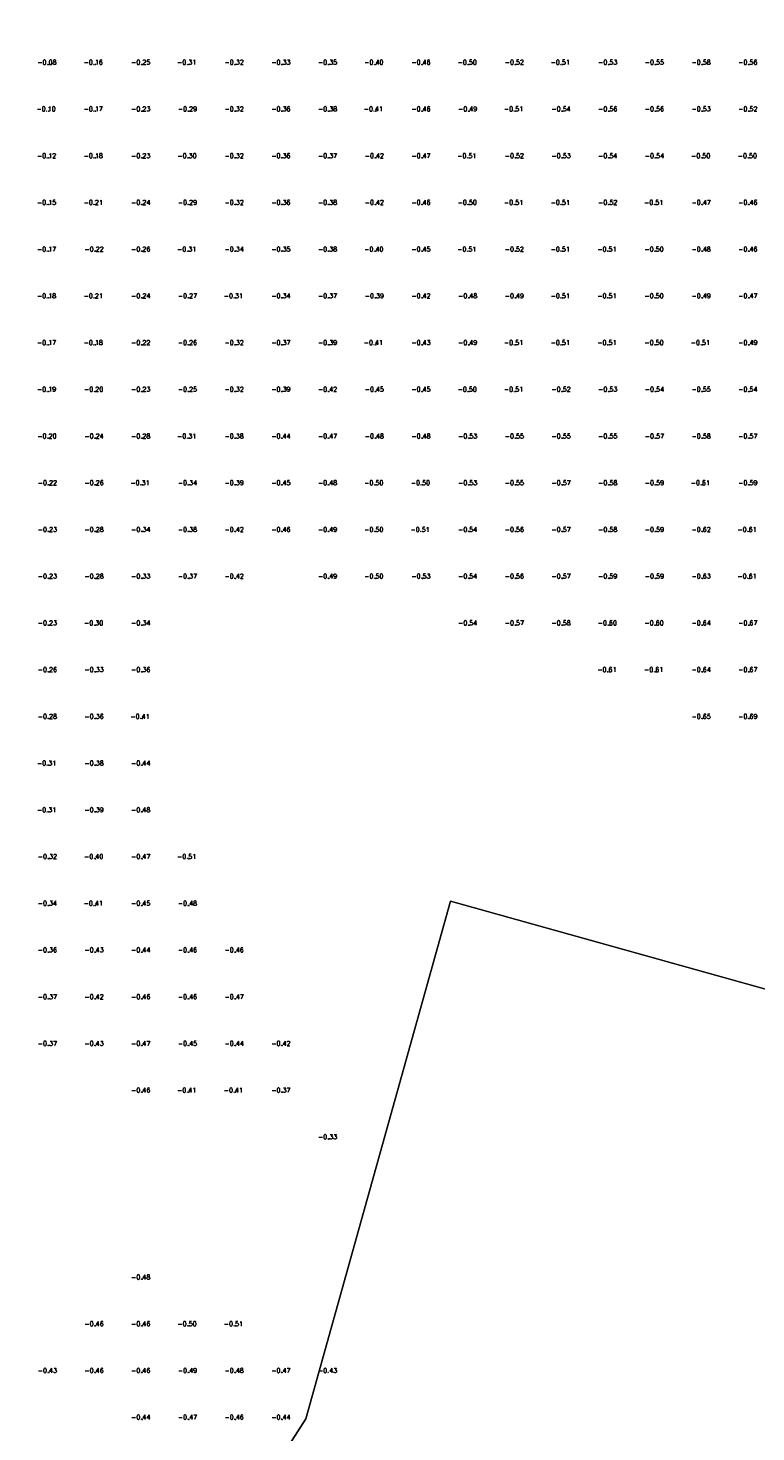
# Model space of a CAD drawing. Header units: metres. Extents: x 102665 to 103901, y 415762 to 419767.
# Tile 60 of 93: x 103317 to 103395, y 418921 to 419072. Entities that reach past the tile are written whole.
import ezdxf
from ezdxf.enums import TextEntityAlignment as Align

# ---------------------------------------------------------------- set-up
doc = ezdxf.new("R2010")
doc.units = ezdxf.units.M
doc.header["$MEASUREMENT"] = 0
for name, color, linetype, lineweight in [('DTM-Hoogtecijfer', 7, 'Continuous', 0), ('DTM-Meetpunt', 40, 'Continuous', 0), ('DTM_23-02-2012_luchtfoto drone', 40, 'Continuous', 0), ('DTM_27-12-2009_terrestrisch', 97, 'Continuous', 0)]:
    doc.layers.add(name, color=color, linetype=linetype, lineweight=lineweight)
doc.styles.get("Standard").update_dxf_attribs({"font": 'txt.shx'})

msp = doc.modelspace()

# ---------------------------------------------------------------- linework, layer by layer
at = {"layer": 'DTM-Meetpunt'}
for p in [(103319.4, 419067.75, -0.08), (103324.4, 419067.75, -0.16), (103329.4, 419067.75, -0.25), (103334.4, 419067.75, -0.31), (103339.4, 419067.75, -0.32), (103344.4, 419067.75, -0.33), (103349.4, 419067.75, -0.35), (103354.4, 419067.75, -0.4), (103359.4, 419067.75, -0.46), (103364.4, 419067.75, -0.5), (103369.4, 419067.75, -0.52), (103374.4, 419067.75, -0.51), (103379.4, 419067.75, -0.53), (103384.4, 419067.75, -0.55), (103389.4, 419067.75, -0.58), (103394.4, 419067.75, -0.56), (103319.4, 419062.75, -0.1), (103324.4, 419062.75, -0.17), (103329.4, 419062.75, -0.23), (103334.4, 419062.75, -0.29), (103339.4, 419062.75, -0.32), (103344.4, 419062.75, -0.36), (103349.4, 419062.75, -0.38), (103354.4, 419062.75, -0.41), (103359.4, 419062.75, -0.46), (103364.4, 419062.75, -0.49), (103369.4, 419062.75, -0.51), (103374.4, 419062.75, -0.54), (103379.4, 419062.75, -0.56), (103384.4, 419062.75, -0.56), (103389.4, 419062.75, -0.53), (103394.4, 419062.75, -0.52), (103319.4, 419057.75, -0.12), (103324.4, 419057.75, -0.18), (103329.4, 419057.75, -0.23), (103334.4, 419057.75, -0.3), (103339.4, 419057.75, -0.32), (103344.4, 419057.75, -0.36), (103349.4, 419057.75, -0.37), (103354.4, 419057.75, -0.42), (103359.4, 419057.75, -0.47), (103364.4, 419057.75, -0.51), (103369.4, 419057.75, -0.52), (103374.4, 419057.75, -0.53), (103379.4, 419057.75, -0.54), (103384.4, 419057.75, -0.54), (103389.4, 419057.75, -0.5), (103394.4, 419057.75, -0.5), (103319.4, 419052.75, -0.15), (103324.4, 419052.75, -0.21), (103329.4, 419052.75, -0.24), (103334.4, 419052.75, -0.29), (103339.4, 419052.75, -0.32), (103344.4, 419052.75, -0.36), (103349.4, 419052.75, -0.38), (103354.4, 419052.75, -0.42), (103359.4, 419052.75, -0.46), (103364.4, 419052.75, -0.5), (103369.4, 419052.75, -0.51), (103374.4, 419052.75, -0.51), (103379.4, 419052.75, -0.52), (103384.4, 419052.75, -0.51), (103389.4, 419052.75, -0.47), (103394.4, 419052.75, -0.46), (103319.4, 419047.75, -0.17), (103324.4, 419047.75, -0.22), (103329.4, 419047.75, -0.26), (103334.4, 419047.75, -0.31), (103339.4, 419047.75, -0.34), (103344.4, 419047.75, -0.35), (103349.4, 419047.75, -0.38), (103354.4, 419047.75, -0.4), (103359.4, 419047.75, -0.45), (103364.4, 419047.75, -0.51), (103369.4, 419047.75, -0.52), (103374.4, 419047.75, -0.51), (103379.4, 419047.75, -0.51), (103384.4, 419047.75, -0.5), (103389.4, 419047.75, -0.48), (103394.4, 419047.75, -0.46), (103319.4, 419042.75, -0.18), (103324.4, 419042.75, -0.21), (103329.4, 419042.75, -0.24), (103334.4, 419042.75, -0.27), (103339.4, 419042.75, -0.31), (103344.4, 419042.75, -0.34), (103349.4, 419042.75, -0.37), (103354.4, 419042.75, -0.39), (103359.4, 419042.75, -0.42), (103364.4, 419042.75, -0.48), (103369.4, 419042.75, -0.49), (103374.4, 419042.75, -0.51), (103379.4, 419042.75, -0.51), (103384.4, 419042.75, -0.5), (103389.4, 419042.75, -0.49), (103394.4, 419042.75, -0.47), (103319.4, 419037.75, -0.17), (103324.4, 419037.75, -0.18), (103329.4, 419037.75, -0.22), (103334.4, 419037.75, -0.26), (103339.4, 419037.75, -0.32), (103344.4, 419037.75, -0.37), (103349.4, 419037.75, -0.39), (103354.4, 419037.75, -0.41), (103359.4, 419037.75, -0.43), (103364.4, 419037.75, -0.49), (103369.4, 419037.75, -0.51), (103374.4, 419037.75, -0.51), (103379.4, 419037.75, -0.51), (103384.4, 419037.75, -0.5), (103389.4, 419037.75, -0.51), (103394.4, 419037.75, -0.49), (103319.4, 419032.75, -0.19), (103324.4, 419032.75, -0.2), (103329.4, 419032.75, -0.23), (103334.4, 419032.75, -0.25), (103339.4, 419032.75, -0.32), (103344.4, 419032.75, -0.39), (103349.4, 419032.75, -0.42), (103354.4, 419032.75, -0.45), (103359.4, 419032.75, -0.45), (103364.4, 419032.75, -0.5), (103369.4, 419032.75, -0.51), (103374.4, 419032.75, -0.52), (103379.4, 419032.75, -0.53), (103384.4, 419032.75, -0.54), (103389.4, 419032.75, -0.55), (103394.4, 419032.75, -0.54), (103319.4, 419027.75, -0.2), (103324.4, 419027.75, -0.24), (103329.4, 419027.75, -0.28), (103334.4, 419027.75, -0.31), (103339.4, 419027.75, -0.38), (103344.4, 419027.75, -0.44), (103349.4, 419027.75, -0.47), (103354.4, 419027.75, -0.48), (103359.4, 419027.75, -0.48), (103364.4, 419027.75, -0.53), (103369.4, 419027.75, -0.55), (103374.4, 419027.75, -0.55), (103379.4, 419027.75, -0.55), (103384.4, 419027.75, -0.57), (103389.4, 419027.75, -0.58), (103394.4, 419027.75, -0.57), (103319.4, 419022.75, -0.22), (103324.4, 419022.75, -0.26), (103329.4, 419022.75, -0.31), (103334.4, 419022.75, -0.34), (103339.4, 419022.75, -0.39), (103344.4, 419022.75, -0.45), (103349.4, 419022.75, -0.48), (103354.4, 419022.75, -0.5), (103359.4, 419022.75, -0.5), (103364.4, 419022.75, -0.53), (103369.4, 419022.75, -0.55), (103374.4, 419022.75, -0.57), (103379.4, 419022.75, -0.58), (103384.4, 419022.75, -0.59), (103389.4, 419022.75, -0.61), (103394.4, 419022.75, -0.59), (103319.4, 419017.75, -0.23), (103324.4, 419017.75, -0.28), (103329.4, 419017.75, -0.34), (103334.4, 419017.75, -0.38), (103339.4, 419017.75, -0.42), (103344.4, 419017.75, -0.46), (103349.4, 419017.75, -0.49), (103354.4, 419017.75, -0.5), (103359.4, 419017.75, -0.51), (103364.4, 419017.75, -0.54), (103369.4, 419017.75, -0.56), (103374.4, 419017.75, -0.57), (103379.4, 419017.75, -0.58), (103384.4, 419017.75, -0.59), (103389.4, 419017.75, -0.62), (103394.4, 419017.75, -0.61), (103319.4, 419012.75, -0.23), (103324.4, 419012.75, -0.28), (103329.4, 419012.75, -0.33), (103334.4, 419012.75, -0.37), (103339.4, 419012.75, -0.42), (103349.4, 419012.75, -0.49), (103354.4, 419012.75, -0.5), (103359.4, 419012.75, -0.53), (103364.4, 419012.75, -0.54), (103369.4, 419012.75, -0.56), (103374.4, 419012.75, -0.57), (103379.4, 419012.75, -0.59), (103384.4, 419012.75, -0.59), (103389.4, 419012.75, -0.63), (103394.4, 419012.75, -0.61), (103319.4, 419007.75, -0.23), (103324.4, 419007.75, -0.3), (103329.4, 419007.75, -0.34), (103364.4, 419007.75, -0.54), (103369.4, 419007.75, -0.57), (103374.4, 419007.75, -0.58), (103379.4, 419007.75, -0.6), (103384.4, 419007.75, -0.6), (103389.4, 419007.75, -0.64), (103394.4, 419007.75, -0.67), (103319.4, 419002.75, -0.26), (103324.4, 419002.75, -0.33), (103329.4, 419002.75, -0.36), (103379.4, 419002.75, -0.61), (103384.4, 419002.75, -0.61), (103389.4, 419002.75, -0.64), (103394.4, 419002.75, -0.67), (103319.4, 418997.75, -0.28), (103324.4, 418997.75, -0.36), (103329.4, 418997.75, -0.41), (103389.4, 418997.75, -0.65), (103394.4, 418997.75, -0.69), (103319.4, 418992.75, -0.31), (103324.4, 418992.75, -0.38), (103329.4, 418992.75, -0.44), (103319.4, 418987.75, -0.31), (103324.4, 418987.75, -0.39), (103329.4, 418987.75, -0.48), (103319.4, 418982.75, -0.32), (103324.4, 418982.75, -0.4), (103329.4, 418982.75, -0.47), (103334.4, 418982.75, -0.51), (103319.4, 418977.75, -0.34), (103324.4, 418977.75, -0.41), (103329.4, 418977.75, -0.45), (103334.4, 418977.75, -0.48), (103319.4, 418972.75, -0.36), (103324.4, 418972.75, -0.43), (103329.4, 418972.75, -0.44), (103334.4, 418972.75, -0.46), (103339.4, 418972.75, -0.46), (103319.4, 418967.75, -0.37), (103324.4, 418967.75, -0.42), (103329.4, 418967.75, -0.46), (103334.4, 418967.75, -0.46), (103339.4, 418967.75, -0.47), (103319.4, 418962.75, -0.37), (103324.4, 418962.75, -0.43), (103329.4, 418962.75, -0.47), (103334.4, 418962.75, -0.45), (103339.4, 418962.75, -0.43), (103344.4, 418962.75, -0.42), (103329.4, 418957.75, -0.46), (103334.4, 418957.75, -0.41), (103339.4, 418957.75, -0.41), (103344.4, 418957.75, -0.37), (103349.4, 418952.75, -0.33), (103329.4, 418937.75, -0.48), (103324.4, 418932.75, -0.46), (103329.4, 418932.75, -0.46), (103334.4, 418932.75, -0.5), (103339.4, 418932.75, -0.51), (103319.4, 418927.75, -0.43), (103324.4, 418927.75, -0.46), (103329.4, 418927.75, -0.46), (103334.4, 418927.75, -0.49), (103339.4, 418927.75, -0.48), (103344.4, 418927.75, -0.47), (103329.4, 418922.75, -0.44), (103334.4, 418922.75, -0.47), (103339.4, 418922.75, -0.46), (103344.4, 418922.75, -0.44)]:
    msp.add_point(p, dxfattribs=at)
at = {"layer": 'DTM_23-02-2012_luchtfoto drone', "elevation": -0.52, "flags": 128}
msp.add_lwpolyline([(103293.4, 418740.93), (103341.58, 418914.45), (103346.92, 418922.79), (103362.41, 418978.22), (103446.49, 418954.72), (103515.88, 419203)], dxfattribs=at)
at = {"layer": 'DTM_27-12-2009_terrestrisch'}
msp.add_polyline3d([(103515.88, 419203, 0), (103446.49, 418954.72, 0), (103362.41, 418978.22, 0), (103346.92, 418922.79, 0), (103341.58, 418914.45, 0), (103293.4, 418740.93, 0)], dxfattribs=at)

# ---------------------------------------------------------------- texts
at = {"layer": 'DTM-Hoogtecijfer'}
for s, p in [('-0.08', (103319.2, 419067.73, 0.12)), ('-0.16', (103324.16, 419067.73, 0.12)), ('-0.25', (103329.25, 419067.73, 0.12)), ('-0.31', (103334.16, 419067.73, 0.12)), ('-0.32', (103339.25, 419067.73, 0.12)), ('-0.33', (103344.25, 419067.73, 0.12)), ('-0.35', (103349.25, 419067.73, 0.12)), ('-0.40', (103354.2, 419067.73, 0.12)), ('-0.46', (103359.25, 419067.73, 0.12)), ('-0.50', (103364.2, 419067.73, 0.12)), ('-0.52', (103369.25, 419067.73, 0.12)), ('-0.51', (103374.16, 419067.73, 0.12)), ('-0.53', (103379.25, 419067.73, 0.12)), ('-0.55', (103384.25, 419067.73, 0.12)), ('-0.58', (103389.25, 419067.73, 0.12)), ('-0.56', (103394.25, 419067.73, 0.12)), ('-0.10', (103319.12, 419062.73, 0.12)), ('-0.17', (103324.16, 419062.73, 0.12)), ('-0.23', (103329.25, 419062.73, 0.12)), ('-0.29', (103334.25, 419062.73, 0.12)), ('-0.32', (103339.25, 419062.73, 0.12)), ('-0.36', (103344.25, 419062.73, 0.12)), ('-0.38', (103349.25, 419062.73, 0.12)), ('-0.41', (103354.16, 419062.73, 0.12)), ('-0.46', (103359.25, 419062.73, 0.12)), ('-0.49', (103364.25, 419062.73, 0.12)), ('-0.51', (103369.16, 419062.73, 0.12)), ('-0.54', (103374.25, 419062.73, 0.12)), ('-0.56', (103379.25, 419062.73, 0.12)), ('-0.56', (103384.25, 419062.73, 0.12)), ('-0.53', (103389.25, 419062.73, 0.12)), ('-0.52', (103394.25, 419062.73, 0.12)), ('-0.12', (103319.16, 419057.73, 0.12)), ('-0.18', (103324.16, 419057.73, 0.12)), ('-0.23', (103329.25, 419057.73, 0.12)), ('-0.30', (103334.2, 419057.73, 0.12)), ('-0.32', (103339.25, 419057.73, 0.12)), ('-0.36', (103344.25, 419057.73, 0.12)), ('-0.37', (103349.25, 419057.73, 0.12)), ('-0.42', (103354.25, 419057.73, 0.12)), ('-0.47', (103359.25, 419057.73, 0.12)), ('-0.51', (103364.16, 419057.73, 0.12)), ('-0.52', (103369.25, 419057.73, 0.12)), ('-0.53', (103374.25, 419057.73, 0.12)), ('-0.54', (103379.25, 419057.73, 0.12)), ('-0.54', (103384.25, 419057.73, 0.12)), ('-0.50', (103389.2, 419057.73, 0.12)), ('-0.50', (103394.2, 419057.73, 0.12)), ('-0.15', (103319.16, 419052.73, 0.12)), ('-0.21', (103324.16, 419052.73, 0.12)), ('-0.24', (103329.25, 419052.73, 0.12)), ('-0.29', (103334.25, 419052.73, 0.12)), ('-0.32', (103339.25, 419052.73, 0.12)), ('-0.36', (103344.25, 419052.73, 0.12)), ('-0.38', (103349.25, 419052.73, 0.12)), ('-0.42', (103354.25, 419052.73, 0.12)), ('-0.46', (103359.25, 419052.73, 0.12)), ('-0.50', (103364.2, 419052.73, 0.12)), ('-0.51', (103369.16, 419052.73, 0.12)), ('-0.51', (103374.16, 419052.73, 0.12)), ('-0.52', (103379.25, 419052.73, 0.12)), ('-0.51', (103384.16, 419052.73, 0.12)), ('-0.47', (103389.25, 419052.73, 0.12)), ('-0.46', (103394.25, 419052.73, 0.12)), ('-0.17', (103319.16, 419047.73, 0.12)), ('-0.22', (103324.25, 419047.73, 0.12)), ('-0.26', (103329.25, 419047.73, 0.12)), ('-0.31', (103334.16, 419047.73, 0.12)), ('-0.34', (103339.25, 419047.73, 0.12)), ('-0.35', (103344.25, 419047.73, 0.12)), ('-0.38', (103349.25, 419047.73, 0.12)), ('-0.40', (103354.2, 419047.73, 0.12)), ('-0.45', (103359.25, 419047.73, 0.12)), ('-0.51', (103364.16, 419047.73, 0.12)), ('-0.52', (103369.25, 419047.73, 0.12)), ('-0.51', (103374.16, 419047.73, 0.12)), ('-0.51', (103379.16, 419047.73, 0.12)), ('-0.50', (103384.2, 419047.73, 0.12)), ('-0.48', (103389.25, 419047.73, 0.12)), ('-0.46', (103394.25, 419047.73, 0.12)), ('-0.18', (103319.16, 419042.73, 0.12)), ('-0.21', (103324.16, 419042.73, 0.12)), ('-0.24', (103329.25, 419042.73, 0.12)), ('-0.27', (103334.25, 419042.73, 0.12)), ('-0.31', (103339.16, 419042.73, 0.12)), ('-0.34', (103344.25, 419042.73, 0.12)), ('-0.37', (103349.25, 419042.73, 0.12)), ('-0.39', (103354.25, 419042.73, 0.12)), ('-0.42', (103359.25, 419042.73, 0.12)), ('-0.48', (103364.25, 419042.73, 0.12)), ('-0.49', (103369.25, 419042.73, 0.12)), ('-0.51', (103374.16, 419042.73, 0.12)), ('-0.51', (103379.16, 419042.73, 0.12)), ('-0.50', (103384.2, 419042.73, 0.12)), ('-0.49', (103389.25, 419042.73, 0.12)), ('-0.47', (103394.25, 419042.73, 0.12)), ('-0.17', (103319.16, 419037.73, 0.12)), ('-0.18', (103324.16, 419037.73, 0.12)), ('-0.22', (103329.25, 419037.73, 0.12)), ('-0.26', (103334.25, 419037.73, 0.12)), ('-0.32', (103339.25, 419037.73, 0.12)), ('-0.37', (103344.25, 419037.73, 0.12)), ('-0.39', (103349.25, 419037.73, 0.12)), ('-0.41', (103354.16, 419037.73, 0.12)), ('-0.43', (103359.25, 419037.73, 0.12)), ('-0.49', (103364.25, 419037.73, 0.12)), ('-0.51', (103369.16, 419037.73, 0.12)), ('-0.51', (103374.16, 419037.73, 0.12)), ('-0.51', (103379.16, 419037.73, 0.12)), ('-0.50', (103384.2, 419037.73, 0.12)), ('-0.51', (103389.16, 419037.73, 0.12)), ('-0.49', (103394.25, 419037.73, 0.12)), ('-0.19', (103319.16, 419032.73, 0.12)), ('-0.20', (103324.2, 419032.73, 0.12)), ('-0.23', (103329.25, 419032.73, 0.12)), ('-0.25', (103334.25, 419032.73, 0.12)), ('-0.32', (103339.25, 419032.73, 0.12)), ('-0.39', (103344.25, 419032.73, 0.12)), ('-0.42', (103349.25, 419032.73, 0.12)), ('-0.45', (103354.25, 419032.73, 0.12)), ('-0.45', (103359.25, 419032.73, 0.12)), ('-0.50', (103364.2, 419032.73, 0.12)), ('-0.51', (103369.16, 419032.73, 0.12)), ('-0.52', (103374.25, 419032.73, 0.12)), ('-0.53', (103379.25, 419032.73, 0.12)), ('-0.54', (103384.25, 419032.73, 0.12)), ('-0.55', (103389.25, 419032.73, 0.12)), ('-0.54', (103394.25, 419032.73, 0.12)), ('-0.20', (103319.2, 419027.73, 0.12)), ('-0.24', (103324.25, 419027.73, 0.12)), ('-0.28', (103329.25, 419027.73, 0.12)), ('-0.31', (103334.16, 419027.73, 0.12)), ('-0.38', (103339.25, 419027.73, 0.12)), ('-0.44', (103344.25, 419027.73, 0.12)), ('-0.47', (103349.25, 419027.73, 0.12)), ('-0.48', (103354.25, 419027.73, 0.12)), ('-0.48', (103359.25, 419027.73, 0.12)), ('-0.53', (103364.25, 419027.73, 0.12)), ('-0.55', (103369.25, 419027.73, 0.12)), ('-0.55', (103374.25, 419027.73, 0.12)), ('-0.55', (103379.25, 419027.73, 0.12)), ('-0.57', (103384.25, 419027.73, 0.12)), ('-0.58', (103389.25, 419027.73, 0.12)), ('-0.57', (103394.25, 419027.73, 0.12)), ('-0.22', (103319.25, 419022.73, 0.12)), ('-0.26', (103324.25, 419022.73, 0.12)), ('-0.31', (103329.16, 419022.73, 0.12)), ('-0.34', (103334.25, 419022.73, 0.12)), ('-0.39', (103339.25, 419022.73, 0.12)), ('-0.45', (103344.25, 419022.73, 0.12)), ('-0.48', (103349.25, 419022.73, 0.12)), ('-0.50', (103354.2, 419022.73, 0.12)), ('-0.50', (103359.2, 419022.73, 0.12)), ('-0.53', (103364.25, 419022.73, 0.12)), ('-0.55', (103369.25, 419022.73, 0.12)), ('-0.57', (103374.25, 419022.73, 0.12)), ('-0.58', (103379.25, 419022.73, 0.12)), ('-0.59', (103384.25, 419022.73, 0.12)), ('-0.61', (103389.16, 419022.73, 0.12)), ('-0.59', (103394.25, 419022.73, 0.12)), ('-0.23', (103319.25, 419017.73, 0.12)), ('-0.28', (103324.25, 419017.73, 0.12)), ('-0.34', (103329.25, 419017.73, 0.12)), ('-0.38', (103334.25, 419017.73, 0.12)), ('-0.42', (103339.25, 419017.73, 0.12)), ('-0.46', (103344.25, 419017.73, 0.12)), ('-0.49', (103349.25, 419017.73, 0.12)), ('-0.50', (103354.2, 419017.73, 0.12)), ('-0.51', (103359.16, 419017.73, 0.12)), ('-0.54', (103364.25, 419017.73, 0.12)), ('-0.56', (103369.25, 419017.73, 0.12)), ('-0.57', (103374.25, 419017.73, 0.12)), ('-0.58', (103379.25, 419017.73, 0.12)), ('-0.59', (103384.25, 419017.73, 0.12)), ('-0.62', (103389.25, 419017.73, 0.12)), ('-0.61', (103394.16, 419017.73, 0.12)), ('-0.23', (103319.25, 419012.73, 0.12)), ('-0.28', (103324.25, 419012.73, 0.12)), ('-0.33', (103329.25, 419012.73, 0.12)), ('-0.37', (103334.25, 419012.73, 0.12)), ('-0.42', (103339.25, 419012.73, 0.12)), ('-0.49', (103349.25, 419012.73, 0.12)), ('-0.50', (103354.2, 419012.73, 0.12)), ('-0.53', (103359.25, 419012.73, 0.12)), ('-0.54', (103364.25, 419012.73, 0.12)), ('-0.56', (103369.25, 419012.73, 0.12)), ('-0.57', (103374.25, 419012.73, 0.12)), ('-0.59', (103379.25, 419012.73, 0.12)), ('-0.59', (103384.25, 419012.73, 0.12)), ('-0.63', (103389.25, 419012.73, 0.12)), ('-0.61', (103394.16, 419012.73, 0.12)), ('-0.23', (103319.25, 419007.73, 0.12)), ('-0.30', (103324.2, 419007.73, 0.12)), ('-0.34', (103329.25, 419007.73, 0.12)), ('-0.54', (103364.25, 419007.73, 0.12)), ('-0.57', (103369.25, 419007.73, 0.12)), ('-0.58', (103374.25, 419007.73, 0.12)), ('-0.60', (103379.2, 419007.73, 0.12)), ('-0.60', (103384.2, 419007.73, 0.12)), ('-0.64', (103389.25, 419007.73, 0.12)), ('-0.67', (103394.25, 419007.73, 0.12)), ('-0.26', (103319.25, 419002.73, 0.12)), ('-0.33', (103324.25, 419002.73, 0.12)), ('-0.36', (103329.25, 419002.73, 0.12)), ('-0.61', (103379.16, 419002.73, 0.12)), ('-0.61', (103384.16, 419002.73, 0.12)), ('-0.64', (103389.25, 419002.73, 0.12)), ('-0.67', (103394.25, 419002.73, 0.12)), ('-0.28', (103319.25, 418997.73, 0.12)), ('-0.36', (103324.25, 418997.73, 0.12)), ('-0.41', (103329.16, 418997.73, 0.12)), ('-0.65', (103389.25, 418997.73, 0.12)), ('-0.69', (103394.25, 418997.73, 0.12)), ('-0.31', (103319.16, 418992.73, 0.12)), ('-0.38', (103324.25, 418992.73, 0.12)), ('-0.44', (103329.25, 418992.73, 0.12)), ('-0.31', (103319.16, 418987.73, 0.12)), ('-0.39', (103324.25, 418987.73, 0.12)), ('-0.48', (103329.25, 418987.73, 0.12)), ('-0.32', (103319.25, 418982.73, 0.12)), ('-0.40', (103324.2, 418982.73, 0.12)), ('-0.47', (103329.25, 418982.73, 0.12)), ('-0.51', (103334.16, 418982.73, 0.12)), ('-0.34', (103319.25, 418977.73, 0.12)), ('-0.41', (103324.16, 418977.73, 0.12)), ('-0.45', (103329.25, 418977.73, 0.12)), ('-0.48', (103334.25, 418977.73, 0.12)), ('-0.36', (103319.25, 418972.73, 0.12)), ('-0.43', (103324.25, 418972.73, 0.12)), ('-0.44', (103329.25, 418972.73, 0.12)), ('-0.46', (103334.25, 418972.73, 0.12)), ('-0.46', (103339.25, 418972.73, 0.12)), ('-0.37', (103319.25, 418967.73, 0.12)), ('-0.42', (103324.25, 418967.73, 0.12)), ('-0.46', (103329.25, 418967.73, 0.12)), ('-0.46', (103334.25, 418967.73, 0.12)), ('-0.47', (103339.25, 418967.73, 0.12)), ('-0.37', (103319.25, 418962.73, 0.12)), ('-0.43', (103324.25, 418962.73, 0.12)), ('-0.47', (103329.25, 418962.73, 0.12)), ('-0.45', (103334.25, 418962.73, 0.12)), ('-0.44', (103339.25, 418962.73, 0.12)), ('-0.42', (103344.25, 418962.73, 0.12)), ('-0.46', (103329.25, 418957.73, 0.12)), ('-0.41', (103334.16, 418957.73, 0.12)), ('-0.41', (103339.16, 418957.73, 0.12)), ('-0.37', (103344.25, 418957.73, 0.12)), ('-0.33', (103349.25, 418952.73, 0.12)), ('-0.48', (103329.25, 418937.73, 0.12)), ('-0.46', (103324.25, 418932.73, 0.12)), ('-0.46', (103329.25, 418932.73, 0.12)), ('-0.50', (103334.2, 418932.73, 0.12)), ('-0.51', (103339.16, 418932.73, 0.12)), ('-0.43', (103319.25, 418927.73, 0.12)), ('-0.46', (103324.25, 418927.73, 0.12)), ('-0.46', (103329.25, 418927.73, 0.12)), ('-0.49', (103334.25, 418927.73, 0.12)), ('-0.48', (103339.25, 418927.73, 0.12)), ('-0.47', (103344.25, 418927.73, 0.12)), ('-0.43', (103349.25, 418927.73, 0.12)), ('-0.44', (103329.25, 418922.73, 0.12)), ('-0.47', (103334.25, 418922.73, 0.12)), ('-0.46', (103339.25, 418922.73, 0.12)), ('-0.44', (103344.25, 418922.73, 0.12))]:
    msp.add_text(s, height=0.5, dxfattribs=at).set_placement(p, align=Align.CENTER)

doc.saveas('drawing.dxf')
